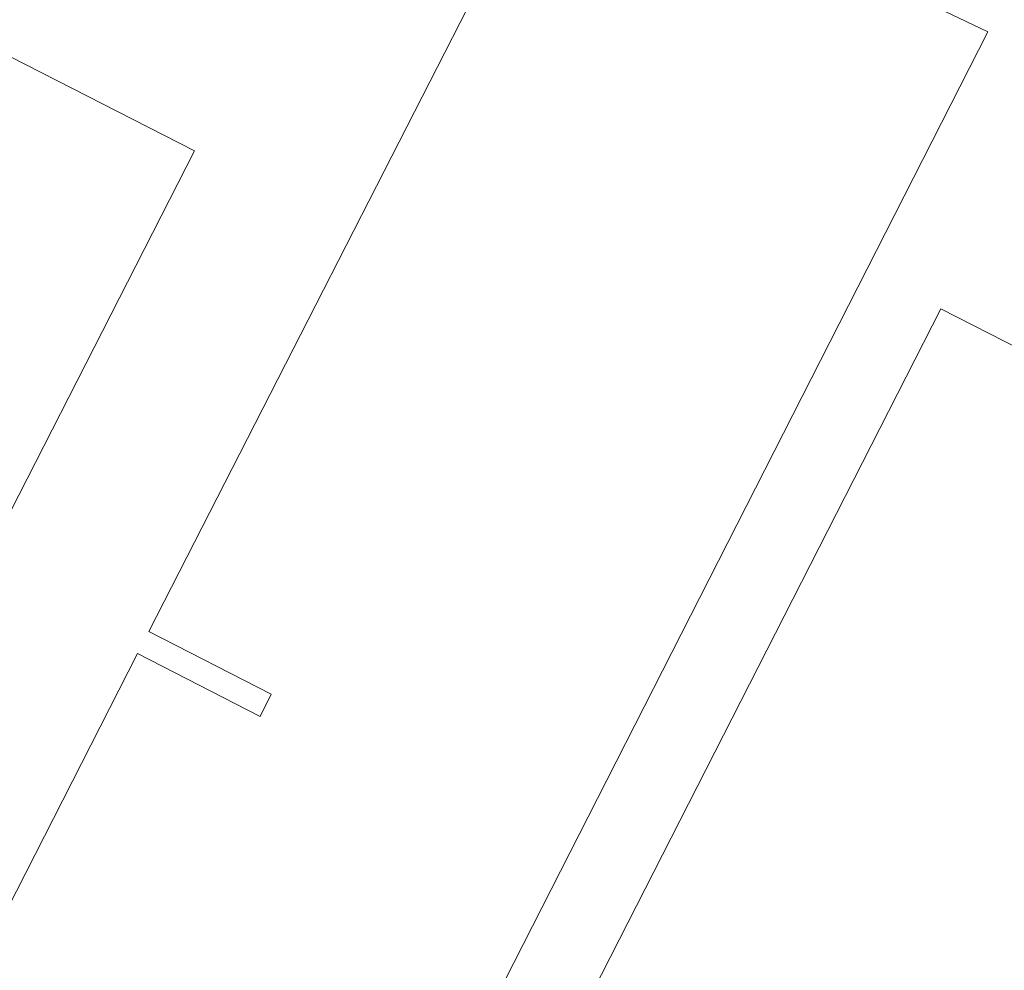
# Model space of a CAD drawing. Header units: millimetres. Extents: x -479461597 to -478645968, y -1101060132 to -1100898045.
# Tile 3 of 145: x -479386926 to -479351209, y -1101025628 to -1100991124. Entities that reach past the tile are written whole.
import ezdxf
from ezdxf.xclip import XClip

# ---------------------------------------------------------------- set-up
doc = ezdxf.new("R2010")
doc.units = ezdxf.units.MM
doc.header["$MEASUREMENT"] = 0
doc.header["$XCLIPFRAME"] = 0
doc.layers.add('Externí - kresby a obrázky', color=7, linetype='Continuous')
for name, color, linetype, lineweight in [('HTU_1_Katastr_3_Anotace - S_Pero_č.__1_Pero_č.__1', 7, 'Continuous', 18), ('HTU_1_Katastr_3_BT_hranice_budov_Pero_č.__1_Pero_č.__1', 7, 'Continuous', 18), ('HTU_1_Katastr_3_BT_hranice_parcel_Pero_č.__1_Pero_č.__1', 7, 'Continuous', 18)]:
    doc.layers.add(name, color=color, linetype=linetype, lineweight=lineweight)
doc.linetypes.add('plná nepravidelná', pattern='A,0,[1,20-026-4_02.1.10- 02 Situace HTU1.Shx,S=7.936508,R=0,X=0,Y=2.08167e-17],-1000,0', length=1000)

# ---------------------------------------------------------------- blocks, each defined once
blk = doc.blocks.new('Kresba_3_3', base_point=(-460327121, -1100980142))
at = {"layer": 'HTU_1_Katastr_3_Anotace - S_Pero_č.__1_Pero_č.__1', "color": 7, "linetype": 'Continuous', "lineweight": 18, "flags": 128}
blk.add_lwpolyline([(-479324196, -1101060132), (-479323240, -1101058280), (-479325370, -1101057130), (-479308730, -1101024440), (-479343640, -1101006650), (-479346570, -1101005160), (-479353510, -1101001620), (-479373700, -1101041250), (-479381950, -1101057450), (-479376734, -1101060132)], dxfattribs=at)
blk.add_lwpolyline([(-479324196, -1101060132), (-479323240, -1101058280), (-479325370, -1101057130), (-479308730, -1101024440), (-479343640, -1101006650), (-479346570, -1101005160), (-479353510, -1101001620), (-479373700, -1101041250), (-479381950, -1101057450), (-479376734, -1101060132)], dxfattribs=at)
blk.add_lwpolyline([(-479324196, -1101060132), (-479323240, -1101058280), (-479325370, -1101057130), (-479308730, -1101024440), (-479343640, -1101006650), (-479346570, -1101005160), (-479353510, -1101001620), (-479373700, -1101041250), (-479381950, -1101057450), (-479376734, -1101060132)], dxfattribs=at)
at = {"layer": 'HTU_1_Katastr_3_BT_hranice_budov_Pero_č.__1_Pero_č.__1', "color": 7, "linetype": 'Continuous', "lineweight": 18, "flags": 128}
blk.add_lwpolyline([(-479324196, -1101060132), (-479323240, -1101058280), (-479325370, -1101057130), (-479308730, -1101024440), (-479343640, -1101006650), (-479346570, -1101005160), (-479353510, -1101001620), (-479373700, -1101041250), (-479381950, -1101057450), (-479376734, -1101060132)], dxfattribs=at)
blk.add_lwpolyline([(-479324196, -1101060132), (-479323240, -1101058280), (-479325370, -1101057130), (-479308730, -1101024440), (-479343640, -1101006650), (-479346570, -1101005160), (-479353510, -1101001620), (-479373700, -1101041250), (-479381950, -1101057450), (-479376734, -1101060132)], dxfattribs=at)
blk.add_lwpolyline([(-479324196, -1101060132), (-479323240, -1101058280), (-479325370, -1101057130), (-479308730, -1101024440), (-479343640, -1101006650), (-479346570, -1101005160), (-479353510, -1101001620), (-479373700, -1101041250), (-479381950, -1101057450), (-479376734, -1101060132)], dxfattribs=at)
at = {"layer": 'HTU_1_Katastr_3_BT_hranice_parcel_Pero_č.__1_Pero_č.__1', "color": 7, "linetype": 'Continuous', "lineweight": 18, "flags": 128}
for points in [[(-479388020, -1101054860), (-479386460, -1101055180), (-479381950, -1101057450), (-479373700, -1101041250), (-479375300, -1101039970), (-479377660, -1101036760), (-479378130, -1101034830), (-479378130, -1101032850), (-479377520, -1101030990), (-479373040, -1101033290), (-479351810, -1100991560), (-479356270, -1100989420)], [(-479396540, -1100965240), (-479382600, -1100972350), (-479380360, -1100967890), (-479377010, -1100969620), (-479379280, -1100974050), (-479370360, -1100978590), (-479368160, -1100974140), (-479366390, -1100975040), (-479364920, -1100976050), (-479363730, -1100977250), (-479362820, -1100978700), (-479362260, -1100980330), (-479361990, -1100982020), (-479362130, -1100983970), (-479362570, -1100985460), (-479363020, -1100986550), (-479364600, -1100989680), (-479369030, -1100987450), (-479382240, -1101013330), (-479377800, -1101015600), (-479378200, -1101016420), (-479382650, -1101014130), (-479395850, -1101040030)], [(-479388020, -1101054860), (-479386460, -1101055180), (-479381950, -1101057450), (-479373700, -1101041250), (-479375300, -1101039970), (-479377660, -1101036760), (-479378130, -1101034830), (-479378130, -1101032850), (-479377520, -1101030990), (-479373040, -1101033290), (-479351810, -1100991560), (-479356270, -1100989420)], [(-479396540, -1100965240), (-479382600, -1100972350), (-479380360, -1100967890), (-479377010, -1100969620), (-479379280, -1100974050), (-479370360, -1100978590), (-479368160, -1100974140), (-479366390, -1100975040), (-479364920, -1100976050), (-479363730, -1100977250), (-479362820, -1100978700), (-479362260, -1100980330), (-479361990, -1100982020), (-479362130, -1100983970), (-479362570, -1100985460), (-479363020, -1100986550), (-479364600, -1100989680), (-479369030, -1100987450), (-479382240, -1101013330), (-479377800, -1101015600), (-479378200, -1101016420), (-479382650, -1101014130), (-479395850, -1101040030)], [(-479388020, -1101054860), (-479386460, -1101055180), (-479381950, -1101057450), (-479373700, -1101041250), (-479375300, -1101039970), (-479377660, -1101036760), (-479378130, -1101034830), (-479378130, -1101032850), (-479377520, -1101030990), (-479373040, -1101033290), (-479351810, -1100991560), (-479356270, -1100989420)], [(-479396540, -1100965240), (-479382600, -1100972350), (-479380360, -1100967890), (-479377010, -1100969620), (-479379280, -1100974050), (-479370360, -1100978590), (-479368160, -1100974140), (-479366390, -1100975040), (-479364920, -1100976050), (-479363730, -1100977250), (-479362820, -1100978700), (-479362260, -1100980330), (-479361990, -1100982020), (-479362130, -1100983970), (-479362570, -1100985460), (-479363020, -1100986550), (-479364600, -1100989680), (-479369030, -1100987450), (-479382240, -1101013330), (-479377800, -1101015600), (-479378200, -1101016420), (-479382650, -1101014130), (-479395850, -1101040030)], [(-479389500, -1100991330), (-479380580, -1100995880), (-479393960, -1101022090)], [(-479395850, -1101040030), (-479382650, -1101014130), (-479378200, -1101016420), (-479377800, -1101015600), (-479382240, -1101013330), (-479369030, -1100987450), (-479364600, -1100989680), (-479363020, -1100986550), (-479362570, -1100985460), (-479362130, -1100983970), (-479361990, -1100982020), (-479362260, -1100980330), (-479362820, -1100978700), (-479363730, -1100977250), (-479364920, -1100976050), (-479366390, -1100975040), (-479368160, -1100974140), (-479370360, -1100978590), (-479379280, -1100974050), (-479377010, -1100969620), (-479380360, -1100967890), (-479382600, -1100972350), (-479396540, -1100965240)], [(-479389500, -1100991330), (-479380580, -1100995880), (-479393960, -1101022090)], [(-479395850, -1101040030), (-479382650, -1101014130), (-479378200, -1101016420), (-479377800, -1101015600), (-479382240, -1101013330), (-479369030, -1100987450), (-479364600, -1100989680), (-479363020, -1100986550), (-479362570, -1100985460), (-479362130, -1100983970), (-479361990, -1100982020), (-479362260, -1100980330), (-479362820, -1100978700), (-479363730, -1100977250), (-479364920, -1100976050), (-479366390, -1100975040), (-479368160, -1100974140), (-479370360, -1100978590), (-479379280, -1100974050), (-479377010, -1100969620), (-479380360, -1100967890), (-479382600, -1100972350), (-479396540, -1100965240)], [(-479389500, -1100991330), (-479380580, -1100995880), (-479393960, -1101022090)], [(-479395850, -1101040030), (-479382650, -1101014130), (-479378200, -1101016420), (-479377800, -1101015600), (-479382240, -1101013330), (-479369030, -1100987450), (-479364600, -1100989680), (-479363020, -1100986550), (-479362570, -1100985460), (-479362130, -1100983970), (-479361990, -1100982020), (-479362260, -1100980330), (-479362820, -1100978700), (-479363730, -1100977250), (-479364920, -1100976050), (-479366390, -1100975040), (-479368160, -1100974140), (-479370360, -1100978590), (-479379280, -1100974050), (-479377010, -1100969620), (-479380360, -1100967890), (-479382600, -1100972350), (-479396540, -1100965240)]]:
    blk.add_lwpolyline(points, dxfattribs=at)
blk.add_lwpolyline([(-479373700, -1101041250), (-479353510, -1101001620), (-479346570, -1101005160), (-479341670, -1100995490), (-479341140, -1100993980), (-479341100, -1100991740), (-479341590, -1100989600), (-479342560, -1100987910), (-479343950, -1100986580), (-479345610, -1100985540), (-479347470, -1100984950), (-479349400, -1100984750), (-479351390, -1100984970), (-479353120, -1100985810), (-479354950, -1100987330), (-479355890, -1100988630), (-479356270, -1100989420), (-479351810, -1100991560), (-479373040, -1101033290), (-479377520, -1101030990), (-479378130, -1101032850), (-479378130, -1101034830), (-479377660, -1101036760), (-479375300, -1101039970)], close=True, dxfattribs=at)
blk.add_lwpolyline([(-479373700, -1101041250), (-479353510, -1101001620), (-479346570, -1101005160), (-479341670, -1100995490), (-479341140, -1100993980), (-479341100, -1100991740), (-479341590, -1100989600), (-479342560, -1100987910), (-479343950, -1100986580), (-479345610, -1100985540), (-479347470, -1100984950), (-479349400, -1100984750), (-479351390, -1100984970), (-479353120, -1100985810), (-479354950, -1100987330), (-479355890, -1100988630), (-479356270, -1100989420), (-479351810, -1100991560), (-479373040, -1101033290), (-479377520, -1101030990), (-479378130, -1101032850), (-479378130, -1101034830), (-479377660, -1101036760), (-479375300, -1101039970)], close=True, dxfattribs=at)
blk.add_lwpolyline([(-479373700, -1101041250), (-479353510, -1101001620), (-479346570, -1101005160), (-479341670, -1100995490), (-479341140, -1100993980), (-479341100, -1100991740), (-479341590, -1100989600), (-479342560, -1100987910), (-479343950, -1100986580), (-479345610, -1100985540), (-479347470, -1100984950), (-479349400, -1100984750), (-479351390, -1100984970), (-479353120, -1100985810), (-479354950, -1100987330), (-479355890, -1100988630), (-479356270, -1100989420), (-479351810, -1100991560), (-479373040, -1101033290), (-479377520, -1101030990), (-479378130, -1101032850), (-479378130, -1101034830), (-479377660, -1101036760), (-479375300, -1101039970)], close=True, dxfattribs=at)

msp = doc.modelspace()

# ---------------------------------------------------------------- block references
at = {"layer": 'Externí - kresby a obrázky', "color": 250, "linetype": 'plná nepravidelná', "lineweight": 40}
ref = msp.add_blockref('Kresba_3_3', (-460327121.3, -1100980142.4), dxfattribs=at)
XClip(ref).set_block_clipping_path([(-479461596.9093363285, -1101060131.8682479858), (-479260989.2464485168, -1100898044.9989290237)])

doc.saveas('drawing.dxf')
